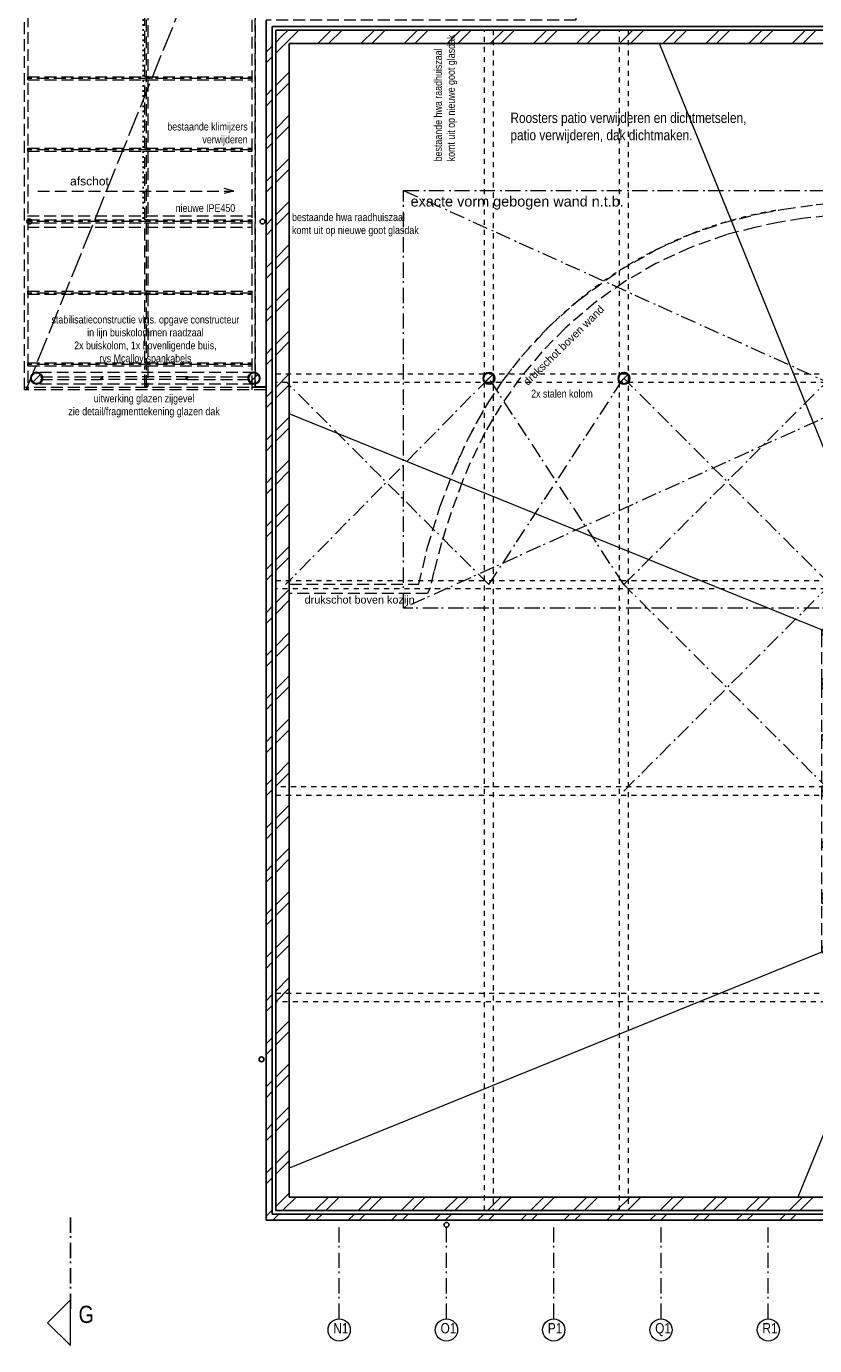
# Model space of a CAD drawing. Header units: millimetres. Extents: x 293454 to 524618, y 211738 to 307297.
# Tile 58 of 152: x 459136 to 472068, y 211738 to 233374. Entities that reach past the tile are written whole.
import ezdxf

# ---------------------------------------------------------------- set-up
doc = ezdxf.new("R2010")
doc.units = ezdxf.units.MM
doc.header["$LTSCALE"] = 400
for name, pattern in [('STYLE_01', [0.416641, 0.208282, -0.208359]), ('STYLE_02', [0.694427, 0.486069, -0.208359]), ('STYLE_03', [1.25, 1.041641, -0.208359]), ('STYLE_05', [0.208282, 0.069427, -0.138855]), ('STYLE_06', [1.041641, 0.625, -0.208282, 0.069427, -0.138931])]:
    doc.linetypes.add(name, pattern=pattern)
for name, color, linetype, lineweight in [('Binnenkozijnen', 140, 'Continuous', 15), ('Interieur-vaste inrichting', 140, 'Continuous', 15), ('Lijn-afbreek', 140, 'STYLE_06', 15), ('mat-baksteen', 5, 'Continuous', 25), ('mat-beton (ihwg)', 5, 'Continuous', 25), ('mat-isolatie', 140, 'Continuous', 15), ('mat-staal', 5, 'Continuous', 25), ('None', 7, 'Continuous', 9), ('Tekst', 140, 'Continuous', 15)]:
    doc.layers.add(name, color=color, linetype=linetype, lineweight=lineweight)
doc.styles.add('Arial', font='arial.ttf', dxfattribs={"height": 211.666667})
doc.styles.add('Arial Narrow', font='ARIALN.TTF', dxfattribs={"height": 222.25})

# ---------------------------------------------------------------- blocks, each defined once
blk = doc.blocks.new('*U227')
at = {"layer": 'Lijn-afbreek', "lineweight": 5}
for p, q in [((3497, -24360), (18647, -31210)), ((18647, -24360), (3497, -31210))]:
    blk.add_line(p, q, dxfattribs=at)
at = {"layer": 'Lijn-afbreek', "color": 140, "lineweight": 15}
blk.add_lwpolyline([(3497, -24360), (18647, -24360), (18647, -31210), (3497, -31210)], close=True, dxfattribs=at)
blk = doc.blocks.new('*U228')
at = {"layer": 'Interieur-vaste inrichting', "linetype": 'STYLE_01', "lineweight": 15}
blk.add_arc((10755, -31518), 6925, 99.5607, 157.9713, dxfattribs=at)
at = {"layer": 'mat-isolatie', "linetype": 'STYLE_02', "lineweight": 5}
blk.add_lwpolyline([(4566, -28410), (4874, -27860), (5121, -27490), (5455, -27060), (5869, -26610), (6367, -26160), (7037, -25675), (7625, -25340), (8178, -25090), (8737, -24893), (9367, -24733), (9737, -24666), (10267, -24593), (10577, -24563), (11007, -24538), (11340, -24532), (11342, -25232), (11807, -25242), (12387, -25287), (12867, -25352), (13437, -25463), (13847, -25567), (14377, -25720), (14944, -25910), (15497, -26134), (16035, -26390), (16507, -26649), (16937, -26916), (17487, -27304), (17907, -27641), (18360, -27108), (20541, -27108), (20541, -27217), (18406, -27217), (17917, -27782), (17367, -27339), (16899, -27010), (16357, -26678), (15747, -26358), (15131, -26089), (14607, -25898), (13957, -25702), (13400, -25558), (12827, -25467), (12207, -25369), (11807, -25349), (11337, -25332), (11245, -25333), (11237, -24733), (10897, -24743), (10457, -24775), (10037, -24823), (9641, -24886), (9260, -24967), (8787, -25087), (8192, -25300), (7637, -25559), (7127, -25855), (6647, -26193), (6146, -26620), (5767, -27007), (5415, -27430), (5098, -27880), (4833, -28330), (4590, -28830), (4465, -29130), (4277, -29640), (4118, -30140), (3995, -30610), (3935, -30880), (3891, -30972), (1626, -30972), (1626, -30820), (3747, -30820), (3891, -30210), (4100, -29540), (4311, -28980)], close=True, dxfattribs=at)
at = {"layer": 'None', "color": 7}
blk.add_blockref('*U227', (0, 0), dxfattribs=at)
at = {"layer": 'Tekst', "color": 140, "style": 'Arial'}
for s, insert, char_height, width, attachment_point in [('exacte vorm gebogen wand n.t.b.', (3613, -24455), 169.33, 3574.5, 1), ('drukschot boven kozijn', (19537, -27234), 127, 4640, 2), ('drukschot boven kozijn', (2777, -31009), 127, 4640, 2)]:
    blk.add_mtext(s, dxfattribs=dict(at, insert=insert, char_height=char_height, width=width, attachment_point=attachment_point))
at = {"layer": 'Tekst', "color": 140, "char_height": 127, "width": 3574.5, "attachment_point": 1, "style": 'Arial'}
for insert, rotation in [((14308, -25947), 341.3138), ((5446, -27478), 44.5638)]:
    blk.add_mtext('drukschot boven wand', dxfattribs=dict(at, insert=insert, rotation=rotation))
blk = doc.blocks.new('*U789')
at = {"layer": 'None', "color": 43, "linetype": 'Continuous', "lineweight": 9}
for points, knots in [([(0, 0), (0, 5), (3.894, 10), (11.68, 20), (20, 0)], [0, 0, 0, 0.3093529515, 0.3093529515, 1, 1, 1]), ([(20, 0), (28.32, -20), (36.106, -10), (40, -5), (40, 0), (40, 5), (36.106, 10), (28.32, 20), (20, 0)], [0, 0, 0, 0.3453298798, 0.3453298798, 0.500007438, 0.500007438, 0.6546816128, 0.6546816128, 1, 1, 1]), ([(20, 0), (25.824, -14), (31.2742, -7), (34, -3.5), (34, 0), (34, 3.5), (31.2742, 7), (25.824, 14), (20, 0)], [0, 0, 0, 0.3453298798, 0.3453298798, 0.500007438, 0.500007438, 0.6546816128, 0.6546816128, 1, 1, 1])]:
    blk.add_open_spline(points, degree=2, knots=knots, dxfattribs=at)
blk = doc.blocks.new('*U790')
at = {"layer": 'None', "color": 43}
blk.add_blockref('*U789', (0, 0), dxfattribs=at)
blk = doc.blocks.new('*U791')
at = {"layer": 'None', "color": 43, "linetype": 'Continuous', "lineweight": 9}
for points, knots in [([(0, 0), (0, 5), (3.894, 10), (11.68, 20), (20, 0)], [0, 0, 0, 0.3093529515, 0.3093529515, 1, 1, 1]), ([(20, 0), (28.32, -20), (36.106, -10), (40, -5), (40, 0), (40, 5), (36.106, 10), (28.32, 20), (20, 0)], [0, 0, 0, 0.3453298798, 0.3453298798, 0.500007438, 0.500007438, 0.6546816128, 0.6546816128, 1, 1, 1]), ([(20, 0), (25.824, -14), (31.2742, -7), (34, -3.5), (34, 0), (34, 3.5), (31.2742, 7), (25.824, 14), (20, 0)], [0, 0, 0, 0.3453298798, 0.3453298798, 0.500007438, 0.500007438, 0.6546816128, 0.6546816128, 1, 1, 1])]:
    blk.add_open_spline(points, degree=2, knots=knots, dxfattribs=at)
blk = doc.blocks.new('*U792')
at = {"layer": 'None', "color": 43}
blk.add_blockref('*U791', (0, 0), dxfattribs=at)
blk = doc.blocks.new('*X156')
at = {"layer": 'None', "lineweight": 9}
blk.add_line((-68, -68), (68, 68), dxfattribs=at)
blk = doc.blocks.new('Kolom O 194')
at = {"layer": 'mat-staal', "lineweight": 25}
for radius in [96.8, 88.8]:
    blk.add_circle((0, 0), radius, dxfattribs=at)
at = {"layer": 'mat-staal'}
blk.add_blockref('*X156', (0, 0), dxfattribs=at)
blk = doc.blocks.new('*U793')
at = {"layer": 'None', "color": 8, "linetype": 'STYLE_02', "lineweight": 5}
for p, q in [((1057, -27345), (-2522, -27345)), ((-39, -27420), (-1459, -27420)), ((-39, -27460), (-1459, -27460)), ((1057, -27535), (-2522, -27535))]:
    blk.add_line(p, q, dxfattribs=at)
at = {"layer": 'None', "color": 43, "linetype": 'STYLE_02', "lineweight": 9}
for p, q in [((-2459, -27420), (-1459, -27420)), ((-2459, -27460), (-1459, -27460)), ((-59, -27420), (948, -27420)), ((-59, -27460), (948, -27460))]:
    blk.add_line(p, q, dxfattribs=at)
at = {"layer": 'None', "color": 7}
for p in [(-2522, -27440), (1044, -27440)]:
    blk.add_blockref('Kolom O 194', p, dxfattribs=at)
at = {"layer": 'None', "color": 43}
for name, p, rotation in [('*U790', (-1459, -27420), 270), ('*U792', (-59, -27460), 90)]:
    blk.add_blockref(name, p, dxfattribs=dict(at, rotation=rotation))
blk = doc.blocks.new('*U797')
at = {"layer": 'None', "color": 43, "linetype": 'STYLE_02', "lineweight": 9}
blk.add_line((-2503, -24370), (715, -24370), dxfattribs=at)
at = {"layer": 'None', "color": 43, "lineweight": 9}
for q in [(556, -24327), (556, -24413)]:
    blk.add_line((715, -24370), q, dxfattribs=at)
at = {"layer": 'None', "color": 43, "insert": (-1973, -24137), "char_height": 141.1, "attachment_point": 1, "style": 'Arial'}
blk.add_mtext('afschot', dxfattribs=at)
blk = doc.blocks.new('*U799')
at = {"layer": 'None', "color": 140, "linetype": 'STYLE_03', "lineweight": 15}
blk.add_line((-2694, -27630), (6326, -5310), dxfattribs=at)
at = {"layer": 'None', "color": 140, "linetype": 'STYLE_02', "lineweight": 15}
for p, q in [((-724, -10169), (-724, -27575)), ((1011, -22524), (-2674, -22524)), ((1011, -23697), (-2674, -23697)), ((-2674, -24775), (1011, -24775)), ((1011, -24870), (-2674, -24870)), ((-2674, -24965), (1011, -24965)), ((1011, -26043), (-2674, -26043)), ((1011, -27216), (-2674, -27216)), ((1241, -27590), (-2719, -27590)), ((1241, -27630), (-2719, -27630))]:
    blk.add_line(p, q, dxfattribs=at)
at = {"layer": 'None', "color": 43, "linetype": 'STYLE_02', "lineweight": 9}
for p, q in [((-2669, -22495), (1011, -22495)), ((-2669, -22545), (-2669, -22495)), ((1011, -22545), (1011, -22495)), ((-2669, -22545), (1011, -22545)), ((-2669, -23668), (1011, -23668)), ((-2669, -23718), (-2669, -23668)), ((-2669, -23718), (1011, -23718)), ((1011, -23718), (1011, -23668)), ((-2669, -24841), (1011, -24841)), ((-2669, -24891), (-2669, -24841)), ((1011, -24891), (1011, -24841)), ((-2669, -24891), (1011, -24891)), ((-2669, -26014), (1011, -26014)), ((-2669, -26064), (-2669, -26014)), ((-2669, -26064), (1011, -26064)), ((1011, -26064), (1011, -26014)), ((-2669, -27187), (1011, -27187)), ((-2669, -27237), (-2669, -27187)), ((-2669, -27237), (1011, -27237)), ((1011, -27237), (1011, -27187))]:
    blk.add_line(p, q, dxfattribs=at)
for points in [[(-2719, -7320), (-2669, -7320), (-2669, -27630), (-2719, -27630)], [(-749, -21372), (-699, -21372), (-699, -22495), (-749, -22495)], [(1011, -21372), (1061, -21372), (1061, -27590), (1011, -27590)], [(1241, -27580), (1061, -27580), (1061, -21372), (6326, -21372), (6326, -21570), (1241, -21570)], [(-749, -22545), (-699, -22545), (-699, -23668), (-749, -23668)], [(-749, -23718), (-699, -23718), (-699, -24841), (-749, -24841)], [(-749, -24891), (-699, -24891), (-699, -26014), (-749, -26014)], [(-749, -26064), (-699, -26064), (-699, -27187), (-749, -27187)], [(-749, -27237), (-699, -27237), (-699, -27575), (-749, -27575)], [(1011, -27580), (1241, -27580), (1241, -27630), (1011, -27630)]]:
    blk.add_lwpolyline(points, close=True, dxfattribs=at)
at = {"layer": 'None', "color": 7}
for name in ['*U797', '*U793']:
    blk.add_blockref(name, (0, 0), dxfattribs=at)
at = {"layer": 'Tekst', "color": 140, "insert": (-738, -26415), "char_height": 127, "attachment_point": 2, "style": 'Arial Narrow'}
blk.add_mtext('stabilisatieconstructie vlgs. opgave constructeur\\Pin lijn buiskolommen raadzaal\\P2x buiskolom, 1x bovenligende buis,\\Prvs Mcalloy-spankabels\\P', dxfattribs=at)
blk = doc.blocks.new('*X884')
at = {"layer": 'None', "lineweight": 9}
for p, q in [((1503, -21832), (1604, -21730)), ((1591, -21920), (1781, -21730)), ((2092, -21950), (2312, -21730)), ((2268, -21950), (2488, -21730)), ((2799, -21950), (3019, -21730)), ((2975, -21950), (3195, -21730)), ((3506, -21950), (3726, -21730)), ((3682, -21950), (3902, -21730)), ((4213, -21950), (4433, -21730)), ((4389, -21950), (4609, -21730)), ((4920, -21950), (5140, -21730)), ((5096, -21950), (5316, -21730)), ((5627, -21950), (5847, -21730)), ((5804, -21950), (6024, -21730)), ((6334, -21950), (6554, -21730)), ((6511, -21950), (6731, -21730)), ((7041, -21950), (7261, -21730)), ((7218, -21950), (7438, -21730)), ((7748, -21950), (7968, -21730)), ((7925, -21950), (8145, -21730)), ((8456, -21950), (8676, -21730)), ((8632, -21950), (8852, -21730)), ((9163, -21950), (9383, -21730)), ((9339, -21950), (9559, -21730)), ((9870, -21950), (10090, -21730)), ((10046, -21950), (10266, -21730)), ((10577, -21950), (10797, -21730)), ((10753, -21950), (10973, -21730)), ((11284, -21950), (11504, -21730)), ((11460, -21950), (11680, -21730)), ((11991, -21950), (12211, -21730)), ((12167, -21950), (12387, -21730)), ((12698, -21950), (12918, -21730)), ((12875, -21950), (13095, -21730)), ((13405, -21950), (13625, -21730)), ((13582, -21950), (13802, -21730)), ((14112, -21950), (14332, -21730)), ((14289, -21950), (14509, -21730)), ((14820, -21950), (15040, -21730)), ((14996, -21950), (15216, -21730)), ((15527, -21950), (15747, -21730)), ((15703, -21950), (15923, -21730)), ((16234, -21950), (16454, -21730)), ((16410, -21950), (16630, -21730)), ((16941, -21950), (17161, -21730)), ((17117, -21950), (17337, -21730)), ((17648, -21950), (17868, -21730)), ((17824, -21950), (18044, -21730)), ((18355, -21950), (18575, -21730)), ((18531, -21950), (18751, -21730)), ((19062, -21950), (19282, -21730)), ((19239, -21950), (19459, -21730)), ((19769, -21950), (19989, -21730)), ((19946, -21950), (20166, -21730)), ((20476, -21950), (20556, -21870))]:
    blk.add_line(p, q, dxfattribs=at)
blk = doc.blocks.new('*X885')
at = {"layer": 'None', "lineweight": 9}
for p, q in [((1401, -21933), (1503, -21832)), ((1401, -22110), (1591, -21920)), ((1401, -22641), (1621, -22421)), ((1401, -22817), (1621, -22597)), ((1401, -23348), (1621, -23128)), ((1401, -23524), (1621, -23304)), ((1401, -24055), (1621, -23835)), ((1401, -24231), (1621, -24011)), ((1401, -24762), (1621, -24542)), ((1401, -24938), (1621, -24718)), ((1401, -25469), (1621, -25249)), ((1401, -25645), (1621, -25425)), ((1401, -26176), (1621, -25956)), ((1401, -26352), (1621, -26132)), ((1401, -26883), (1621, -26663)), ((1401, -27060), (1621, -26840)), ((1401, -27590), (1621, -27370)), ((1401, -27767), (1621, -27547)), ((1401, -28297), (1621, -28077)), ((1401, -28474), (1621, -28254)), ((1401, -29005), (1621, -28785)), ((1401, -29181), (1621, -28961)), ((1401, -29712), (1621, -29492)), ((1401, -29888), (1621, -29668)), ((1401, -30419), (1621, -30199)), ((1401, -30595), (1621, -30375)), ((1401, -31126), (1621, -30906)), ((1401, -31302), (1621, -31082)), ((1401, -31833), (1621, -31613)), ((1401, -32009), (1621, -31789)), ((1401, -32540), (1621, -32320)), ((1401, -32716), (1621, -32496)), ((1401, -33247), (1621, -33027)), ((1401, -33424), (1621, -33204)), ((1401, -33954), (1621, -33734)), ((1401, -34131), (1621, -33911)), ((1401, -34661), (1621, -34441)), ((1401, -34838), (1621, -34618)), ((1401, -35368), (1621, -35148)), ((1401, -35545), (1621, -35325)), ((1401, -36076), (1621, -35856)), ((1401, -36252), (1621, -36032)), ((1401, -36783), (1621, -36563)), ((1401, -36959), (1621, -36739)), ((1401, -37490), (1621, -37270)), ((1401, -37666), (1621, -37446)), ((1401, -38197), (1621, -37977)), ((1401, -38373), (1621, -38153)), ((1401, -38904), (1621, -38684)), ((1401, -39080), (1621, -38860)), ((1401, -39611), (1621, -39391)), ((1401, -39788), (1621, -39568)), ((1401, -40318), (1621, -40098)), ((1401, -40495), (1621, -40275)), ((1401, -41025), (1621, -40805))]:
    blk.add_line(p, q, dxfattribs=at)
blk = doc.blocks.new('*X886')
at = {"layer": 'None', "lineweight": 9}
for p, q in [((1513, -41090), (1733, -40870)), ((2044, -41090), (2264, -40870)), ((2220, -41090), (2440, -40870)), ((2751, -41090), (2971, -40870)), ((2927, -41090), (3147, -40870)), ((3458, -41090), (3678, -40870)), ((3634, -41090), (3854, -40870)), ((4165, -41090), (4385, -40870)), ((4341, -41090), (4561, -40870)), ((4872, -41090), (5092, -40870)), ((5048, -41090), (5268, -40870)), ((5579, -41090), (5799, -40870)), ((5755, -41090), (5975, -40870)), ((6286, -41090), (6506, -40870)), ((6463, -41090), (6683, -40870)), ((6993, -41090), (7213, -40870)), ((7170, -41090), (7390, -40870)), ((7700, -41090), (7920, -40870)), ((7877, -41090), (8097, -40870)), ((8408, -41090), (8628, -40870)), ((8584, -41090), (8804, -40870)), ((9115, -41090), (9335, -40870)), ((9291, -41090), (9511, -40870)), ((9822, -41090), (10042, -40870)), ((9998, -41090), (10218, -40870)), ((10529, -41090), (10749, -40870)), ((10705, -41090), (10925, -40870)), ((11236, -41090), (11456, -40870)), ((11412, -41090), (11632, -40870)), ((11943, -41090), (12163, -40870)), ((12119, -41090), (12339, -40870)), ((12650, -41090), (12870, -40870)), ((12827, -41090), (13047, -40870)), ((13357, -41090), (13577, -40870)), ((13534, -41090), (13754, -40870)), ((14064, -41090), (14284, -40870)), ((14241, -41090), (14461, -40870)), ((14771, -41090), (14991, -40870)), ((14948, -41090), (15168, -40870)), ((15479, -41090), (15699, -40870)), ((15655, -41090), (15875, -40870)), ((16186, -41090), (16406, -40870)), ((16362, -41090), (16582, -40870)), ((16893, -41090), (17113, -40870)), ((17069, -41090), (17289, -40870)), ((17600, -41090), (17820, -40870)), ((17776, -41090), (17996, -40870)), ((18307, -41090), (18527, -40870)), ((18483, -41090), (18703, -40870)), ((19014, -41090), (19234, -40870)), ((19191, -41090), (19411, -40870)), ((19721, -41090), (19941, -40870)), ((19898, -41090), (20118, -40870)), ((20428, -41090), (20595, -40924)), ((20605, -41090), (20683, -41012))]:
    blk.add_line(p, q, dxfattribs=at)
blk = doc.blocks.new('*X887')
at = {"layer": 'None', "lineweight": 9}
for p, q in [((1241, -22093), (1341, -21993)), ((1241, -22270), (1341, -22170)), ((1241, -22801), (1341, -22701)), ((1241, -22977), (1341, -22877)), ((1241, -23508), (1341, -23408)), ((1241, -23684), (1341, -23584)), ((1241, -24215), (1341, -24115)), ((1241, -24391), (1341, -24291)), ((1241, -24922), (1341, -24822)), ((1241, -25098), (1341, -24998)), ((1241, -25629), (1341, -25529)), ((1241, -25805), (1341, -25705)), ((1241, -26336), (1341, -26236)), ((1241, -26512), (1341, -26412)), ((1241, -27043), (1341, -26943)), ((1241, -27220), (1341, -27120)), ((1241, -27750), (1341, -27650)), ((1241, -27927), (1341, -27827)), ((1241, -28457), (1341, -28357)), ((1241, -28634), (1341, -28534)), ((1241, -29165), (1341, -29065)), ((1241, -29341), (1341, -29241)), ((1241, -29872), (1341, -29772)), ((1241, -30048), (1341, -29948)), ((1241, -30579), (1341, -30479)), ((1241, -30755), (1341, -30655)), ((1241, -31286), (1341, -31186)), ((1241, -31462), (1341, -31362)), ((1241, -31993), (1341, -31893)), ((1241, -32169), (1341, -32069)), ((1241, -32700), (1341, -32600)), ((1241, -32876), (1341, -32776)), ((1241, -33407), (1341, -33307)), ((1241, -33584), (1341, -33484)), ((1241, -34114), (1341, -34014)), ((1241, -34291), (1341, -34191)), ((1241, -34821), (1341, -34721)), ((1241, -34998), (1341, -34898)), ((1241, -35528), (1341, -35428)), ((1241, -35705), (1341, -35605)), ((1241, -36236), (1341, -36136)), ((1241, -36412), (1341, -36312)), ((1241, -36943), (1341, -36843)), ((1241, -37119), (1341, -37019)), ((1241, -37650), (1341, -37550)), ((1241, -37826), (1341, -37726)), ((1241, -38357), (1341, -38257)), ((1241, -38533), (1341, -38433)), ((1241, -39064), (1341, -38964)), ((1241, -39240), (1341, -39140)), ((1241, -39771), (1341, -39671)), ((1241, -39948), (1341, -39848)), ((1241, -40478), (1341, -40378)), ((1241, -40655), (1341, -40555)), ((1241, -41185), (1341, -41085))]:
    blk.add_line(p, q, dxfattribs=at)
blk = doc.blocks.new('*X888')
at = {"layer": 'None', "lineweight": 9}
for p, q in [((1353, -41250), (1453, -41150)), ((1884, -41250), (1984, -41150)), ((2060, -41250), (2160, -41150)), ((2591, -41250), (2691, -41150)), ((2767, -41250), (2867, -41150)), ((3298, -41250), (3398, -41150)), ((3474, -41250), (3574, -41150)), ((4005, -41250), (4105, -41150)), ((4181, -41250), (4281, -41150)), ((4712, -41250), (4812, -41150)), ((4888, -41250), (4988, -41150)), ((5419, -41250), (5519, -41150)), ((5595, -41250), (5695, -41150)), ((6126, -41250), (6226, -41150)), ((6303, -41250), (6403, -41150)), ((6833, -41250), (6933, -41150)), ((7010, -41250), (7110, -41150)), ((7540, -41250), (7640, -41150)), ((7717, -41250), (7817, -41150)), ((8247, -41250), (8347, -41150)), ((8424, -41250), (8524, -41150)), ((8955, -41250), (9055, -41150)), ((9131, -41250), (9231, -41150)), ((9662, -41250), (9762, -41150)), ((9838, -41250), (9938, -41150)), ((10369, -41250), (10469, -41150)), ((10545, -41250), (10645, -41150)), ((11076, -41250), (11176, -41150)), ((11252, -41250), (11352, -41150)), ((11783, -41250), (11883, -41150)), ((11959, -41250), (12059, -41150)), ((12490, -41250), (12590, -41150)), ((12667, -41250), (12767, -41150)), ((13197, -41250), (13297, -41150)), ((13374, -41250), (13474, -41150)), ((13904, -41250), (14004, -41150)), ((14081, -41250), (14181, -41150)), ((14611, -41250), (14711, -41150)), ((14788, -41250), (14888, -41150)), ((15319, -41250), (15419, -41150)), ((15495, -41250), (15595, -41150)), ((16026, -41250), (16126, -41150)), ((16202, -41250), (16302, -41150)), ((16733, -41250), (16833, -41150)), ((16909, -41250), (17009, -41150)), ((17440, -41250), (17540, -41150)), ((17616, -41250), (17716, -41150)), ((18147, -41250), (18247, -41150)), ((18323, -41250), (18423, -41150)), ((18854, -41250), (18954, -41150)), ((19030, -41250), (19130, -41150)), ((19561, -41250), (19661, -41150)), ((19738, -41250), (19838, -41150)), ((20268, -41250), (20368, -41150)), ((20445, -41250), (20545, -41150))]:
    blk.add_line(p, q, dxfattribs=at)
blk = doc.blocks.new('HWA')
at = {"layer": 'None', "color": 92, "linetype": 'Continuous', "lineweight": 25}
blk.add_circle((0, -74), 40, dxfattribs=at)
blk = doc.blocks.new('*U1078')
at = {"layer": 'None', "color": 8, "linetype": 'STYLE_06', "lineweight": 5}
for p, q in [((17266, -23857), (20761, -21840)), ((20761, -23857), (17266, -21840)), ((17266, -23857), (20761, -27440)), ((20761, -23857), (17266, -27440)), ((4896, -27440), (1561, -30825)), ((7111, -30825), (4896, -27440)), ((4896, -30825), (7111, -27440)), ((10496, -30825), (7111, -27440)), ((7111, -30825), (10496, -27440)), ((13881, -30825), (10496, -27440)), ((10496, -30825), (13881, -27440)), ((17266, -30825), (13881, -27440)), ((13881, -30825), (17266, -27440)), ((17266, -30825), (20761, -27440)), ((20761, -30825), (17266, -27440)), ((4896, -30825), (1581, -27510)), ((10496, -34210), (7111, -30825)), ((7111, -34210), (10496, -30825)), ((20761, -34210), (17266, -30825)), ((17266, -34210), (20761, -30825)), ((17266, -37595), (20761, -34210)), ((20761, -37595), (17266, -34210)), ((17266, -41090), (20761, -37595)), ((20761, -41090), (17266, -37595))]:
    blk.add_line(p, q, dxfattribs=at)
at = {"layer": 'None', "color": 8, "linetype": 'STYLE_01', "lineweight": 5}
for points in [[(1401, -21730), (20761, -21730), (20761, -41090), (1401, -41090)], [(4826, -21730), (4966, -21730), (4966, -41090), (4826, -41090)], [(4826, -21730), (4966, -21730), (4966, -41090), (4826, -41090)], [(7041, -21730), (7181, -21730), (7181, -41090), (7041, -41090)], [(10426, -21730), (10566, -21730), (10566, -41090), (10426, -41090)], [(13811, -21730), (13811, -30895), (13951, -30895), (13951, -21730)], [(17196, -21730), (17336, -21730), (17336, -41090), (17196, -41090)], [(17196, -23770), (20761, -23770), (20761, -23910), (17196, -23910)], [(1401, -27370), (20761, -27370), (20761, -27510), (1401, -27510)], [(1401, -30755), (20761, -30755), (20761, -30895), (1401, -30895)], [(1401, -34140), (1401, -34280), (10566, -34280), (10566, -34140)], [(20761, -34140), (17196, -34140), (17196, -34280), (20761, -34280)], [(1401, -37525), (20761, -37525), (20761, -37665), (1401, -37665)], [(13951, -41090), (13951, -37525), (13811, -37525), (13811, -41090)]]:
    blk.add_lwpolyline(points, close=True, dxfattribs=at)
blk = doc.blocks.new('*U1440')
at = {"layer": 'None', "color": 43, "linetype": 'Continuous', "lineweight": 9, "flags": 128}
blk.add_lwpolyline([(90, -76), (18, -76, -0.4142136), (3, -61), (3, 61, -0.4142136), (18, 76), (90, 76), (90, 85.5), (-90, 85.5), (-90, 76), (-18, 76, -0.4142136), (-3, 61), (-3, -61, -0.4142136), (-18, -76), (-90, -76), (-90, -85.5), (90, -85.5)], format="xyb", close=True, dxfattribs=at)
blk = doc.blocks.new('*U1441')
at = {"layer": 'None', "color": 43, "linetype": 'Continuous', "lineweight": 9, "flags": 128}
blk.add_lwpolyline([(90, -76), (18, -76, -0.4142136), (3, -61), (3, 61, -0.4142136), (18, 76), (90, 76), (90, 85.5), (-90, 85.5), (-90, 76), (-18, 76, -0.4142136), (-3, 61), (-3, -61, -0.4142136), (-18, -76), (-90, -76), (-90, -85.5), (90, -85.5)], format="xyb", close=True, dxfattribs=at)
blk = doc.blocks.new('*U1442')
at = {"layer": 'None', "color": 43, "linetype": 'Continuous', "lineweight": 9, "flags": 128}
blk.add_lwpolyline([(90, -76), (18, -76, -0.4142136), (3, -61), (3, 61, -0.4142136), (18, 76), (90, 76), (90, 85.5), (-90, 85.5), (-90, 76), (-18, 76, -0.4142136), (-3, 61), (-3, -61, -0.4142136), (-18, -76), (-90, -76), (-90, -85.5), (90, -85.5)], format="xyb", close=True, dxfattribs=at)
blk = doc.blocks.new('*U1443')
at = {"layer": 'None', "color": 43, "linetype": 'Continuous', "lineweight": 9, "flags": 128}
blk.add_lwpolyline([(90, -76), (18, -76, -0.4142136), (3, -61), (3, 61, -0.4142136), (18, 76), (90, 76), (90, 85.5), (-90, 85.5), (-90, 76), (-18, 76, -0.4142136), (-3, 61), (-3, -61, -0.4142136), (-18, -76), (-90, -76), (-90, -85.5), (90, -85.5)], format="xyb", close=True, dxfattribs=at)
blk = doc.blocks.new('*U1444')
at = {"layer": 'None', "color": 43, "linetype": 'Continuous', "lineweight": 9, "flags": 128}
blk.add_lwpolyline([(90, -76), (18, -76, -0.4142136), (3, -61), (3, 61, -0.4142136), (18, 76), (90, 76), (90, 85.5), (-90, 85.5), (-90, 76), (-18, 76, -0.4142136), (-3, 61), (-3, -61, -0.4142136), (-18, -76), (-90, -76), (-90, -85.5), (90, -85.5)], format="xyb", close=True, dxfattribs=at)
blk = doc.blocks.new('*U1445')
at = {"layer": 'None', "color": 43, "linetype": 'Continuous', "lineweight": 9, "flags": 128}
blk.add_lwpolyline([(90, -76), (18, -76, -0.4142136), (3, -61), (3, 61, -0.4142136), (18, 76), (90, 76), (90, 85.5), (-90, 85.5), (-90, 76), (-18, 76, -0.4142136), (-3, 61), (-3, -61, -0.4142136), (-18, -76), (-90, -76), (-90, -85.5), (90, -85.5)], format="xyb", close=True, dxfattribs=at)
blk = doc.blocks.new('*U1446')
at = {"layer": 'None', "color": 43, "linetype": 'Continuous', "lineweight": 9, "flags": 128}
blk.add_lwpolyline([(90, -76), (18, -76, -0.4142136), (3, -61), (3, 61, -0.4142136), (18, 76), (90, 76), (90, 85.5), (-90, 85.5), (-90, 76), (-18, 76, -0.4142136), (-3, 61), (-3, -61, -0.4142136), (-18, -76), (-90, -76), (-90, -85.5), (90, -85.5)], format="xyb", close=True, dxfattribs=at)
blk = doc.blocks.new('*U1447')
at = {"layer": 'None', "color": 43, "linetype": 'Continuous', "lineweight": 9, "flags": 128}
blk.add_lwpolyline([(90, -76), (18, -76, -0.4142136), (3, -61), (3, 61, -0.4142136), (18, 76), (90, 76), (90, 85.5), (-90, 85.5), (-90, 76), (-18, 76, -0.4142136), (-3, 61), (-3, -61, -0.4142136), (-18, -76), (-90, -76), (-90, -85.5), (90, -85.5)], format="xyb", close=True, dxfattribs=at)
blk = doc.blocks.new('*U1448')
at = {"layer": 'None', "color": 43, "linetype": 'Continuous', "lineweight": 9, "flags": 128}
blk.add_lwpolyline([(90, -76), (18, -76, -0.4142136), (3, -61), (3, 61, -0.4142136), (18, 76), (90, 76), (90, 85.5), (-90, 85.5), (-90, 76), (-18, 76, -0.4142136), (-3, 61), (-3, -61, -0.4142136), (-18, -76), (-90, -76), (-90, -85.5), (90, -85.5)], format="xyb", close=True, dxfattribs=at)
blk = doc.blocks.new('*U1449')
at = {"layer": 'None', "color": 43, "linetype": 'Continuous', "lineweight": 9, "flags": 128}
blk.add_lwpolyline([(90, -76), (18, -76, -0.4142136), (3, -61), (3, 61, -0.4142136), (18, 76), (90, 76), (90, 85.5), (-90, 85.5), (-90, 76), (-18, 76, -0.4142136), (-3, 61), (-3, -61, -0.4142136), (-18, -76), (-90, -76), (-90, -85.5), (90, -85.5)], format="xyb", close=True, dxfattribs=at)
blk = doc.blocks.new('*U1450')
at = {"layer": 'None', "color": 43, "linetype": 'Continuous', "lineweight": 9, "flags": 128}
blk.add_lwpolyline([(90, -76), (18, -76, -0.4142136), (3, -61), (3, 61, -0.4142136), (18, 76), (90, 76), (90, 85.5), (-90, 85.5), (-90, 76), (-18, 76, -0.4142136), (-3, 61), (-3, -61, -0.4142136), (-18, -76), (-90, -76), (-90, -85.5), (90, -85.5)], format="xyb", close=True, dxfattribs=at)
blk = doc.blocks.new('*U1451')
at = {"layer": 'None', "color": 43, "linetype": 'Continuous', "lineweight": 9, "flags": 128}
blk.add_lwpolyline([(90, -76), (18, -76, -0.4142136), (3, -61), (3, 61, -0.4142136), (18, 76), (90, 76), (90, 85.5), (-90, 85.5), (-90, 76), (-18, 76, -0.4142136), (-3, 61), (-3, -61, -0.4142136), (-18, -76), (-90, -76), (-90, -85.5), (90, -85.5)], format="xyb", close=True, dxfattribs=at)
blk = doc.blocks.new('*U1452')
at = {"layer": 'None', "color": 140, "linetype": 'STYLE_02', "lineweight": 15}
for p, q in [((10361, -31570), (11241, -30690)), ((11241, -30690), (16521, -30690)), ((16521, -30690), (17401, -31570)), ((10411, -31591), (11262, -30740)), ((11262, -30740), (16500, -30740)), ((16500, -30740), (17351, -31591)), ((10361, -36850), (10361, -31570)), ((17401, -31570), (17401, -36850)), ((10411, -36829), (10411, -31591)), ((17351, -31591), (17351, -36829)), ((11241, -37730), (10361, -36850)), ((11262, -37680), (10411, -36829)), ((17351, -36829), (16500, -37680)), ((17401, -36850), (16521, -37730)), ((16521, -37730), (11241, -37730)), ((16500, -37680), (11262, -37680))]:
    blk.add_line(p, q, dxfattribs=at)
at = {"layer": 'None', "color": 92, "linetype": 'STYLE_02', "lineweight": 25}
for points in [[(11262, -30740), (11220, -30782), (11184, -30747), (11241, -30690), (11321, -30690), (11321, -30740)], [(12041, -30690), (12121, -30690), (12121, -30740), (12041, -30740)], [(12121, -30690), (12201, -30690), (12201, -30740), (12121, -30740)], [(12961, -30690), (13041, -30690), (13041, -30740), (12961, -30740)], [(13801, -30690), (13881, -30690), (13881, -30740), (13801, -30740)], [(13881, -30690), (13961, -30690), (13961, -30740), (13881, -30740)], [(14721, -30690), (14801, -30690), (14801, -30740), (14721, -30740)], [(15561, -30690), (15641, -30690), (15641, -30740), (15561, -30740)], [(15641, -30690), (15721, -30690), (15721, -30740), (15641, -30740)], [(16500, -30740), (16542, -30782), (16578, -30747), (16521, -30690), (16441, -30690), (16441, -30740)], [(10411, -31591), (10453, -31549), (10418, -31513), (10361, -31570), (10361, -31650), (10411, -31650)], [(17351, -31591), (17309, -31549), (17344, -31513), (17401, -31570), (17401, -31650), (17351, -31650)], [(10411, -32450), (10411, -32370), (10361, -32370), (10361, -32450)], [(10411, -32530), (10411, -32450), (10361, -32450), (10361, -32530)], [(17351, -32450), (17351, -32370), (17401, -32370), (17401, -32450)], [(17351, -32530), (17351, -32450), (17401, -32450), (17401, -32530)], [(10411, -33370), (10411, -33290), (10361, -33290), (10361, -33370)], [(17351, -33370), (17351, -33290), (17401, -33290), (17401, -33370)], [(10411, -34210), (10411, -34130), (10361, -34130), (10361, -34210)], [(17351, -34210), (17351, -34130), (17401, -34130), (17401, -34210)], [(10411, -34210), (10411, -34290), (10361, -34290), (10361, -34210)], [(17351, -34210), (17351, -34290), (17401, -34290), (17401, -34210)], [(10411, -35050), (10411, -35130), (10361, -35130), (10361, -35050)], [(17351, -35050), (17351, -35130), (17401, -35130), (17401, -35050)], [(10411, -35890), (10411, -35970), (10361, -35970), (10361, -35890)], [(17351, -35890), (17351, -35970), (17401, -35970), (17401, -35890)], [(10411, -35970), (10411, -36050), (10361, -36050), (10361, -35970)], [(17351, -35970), (17351, -36050), (17401, -36050), (17401, -35970)], [(10411, -36829), (10453, -36871), (10418, -36907), (10361, -36850), (10361, -36770), (10411, -36770)], [(17351, -36829), (17309, -36871), (17344, -36907), (17401, -36850), (17401, -36770), (17351, -36770)], [(11262, -37680), (11220, -37638), (11184, -37673), (11241, -37730), (11321, -37730), (11321, -37680)], [(16500, -37680), (16542, -37638), (16578, -37673), (16521, -37730), (16441, -37730), (16441, -37680)], [(12041, -37680), (12121, -37680), (12121, -37730), (12041, -37730)], [(12121, -37680), (12201, -37680), (12201, -37730), (12121, -37730)], [(12961, -37680), (13041, -37680), (13041, -37730), (12961, -37730)], [(13801, -37680), (13881, -37680), (13881, -37730), (13801, -37730)], [(13881, -37680), (13961, -37680), (13961, -37730), (13881, -37730)], [(14721, -37680), (14801, -37680), (14801, -37730), (14721, -37730)], [(15561, -37680), (15641, -37680), (15641, -37730), (15561, -37730)], [(15641, -37680), (15721, -37680), (15721, -37730), (15641, -37730)]]:
    blk.add_lwpolyline(points, close=True, dxfattribs=at)
at = {"layer": 'None', "color": 43, "xscale": -1}
for name, p in [('*U1448', (12121, -30825)), ('*U1446', (13881, -30825)), ('*U1447', (15641, -30825))]:
    blk.add_blockref(name, p, dxfattribs=at)
at = {"layer": 'None', "color": 43, "xscale": -1, "rotation": 270}
for name, p in [('*U1449', (10497, -32450)), ('*U1450', (10497, -34210)), ('*U1451', (10497, -35970))]:
    blk.add_blockref(name, p, dxfattribs=at)
at = {"layer": 'None', "color": 43, "rotation": 270}
for name, p in [('*U1444', (17266, -32450)), ('*U1440', (17266, -34210)), ('*U1445', (17266, -35970))]:
    blk.add_blockref(name, p, dxfattribs=at)
at = {"layer": 'None', "color": 43}
for name, p in [('*U1443', (12121, -37594)), ('*U1442', (13881, -37594)), ('*U1441', (15641, -37594))]:
    blk.add_blockref(name, p, dxfattribs=at)
blk = doc.blocks.new('*U1453')
at = {"layer": 'None', "color": 8, "lineweight": 5}
for p, q in [((10497, -36794), (10497, -31633)), ((10647, -36734), (10647, -31686)), ((10737, -36697), (10737, -31723)), ((10797, -36673), (10797, -31747)), ((10832, -36659), (10832, -31761))]:
    blk.add_line(p, q, dxfattribs=at)
blk = doc.blocks.new('*U1454')
at = {"layer": 'None', "color": 8, "lineweight": 5}
for p, q in [((10651, -36732), (11359, -37441)), ((10741, -36695), (11396, -37350)), ((10796, -36673), (11418, -37295)), ((10832, -36659), (11432, -37259)), ((10497, -36791), (11298, -37591))]:
    blk.add_line(p, q, dxfattribs=at)
blk = doc.blocks.new('*U1455')
at = {"layer": 'None', "color": 8, "lineweight": 5}
for p, q in [((10497, -31629), (11298, -30829)), ((10651, -31688), (11359, -30979)), ((10741, -31725), (11396, -31070)), ((10796, -31747), (11418, -31125)), ((10832, -31761), (11432, -31161))]:
    blk.add_line(p, q, dxfattribs=at)
blk = doc.blocks.new('*U1456')
at = {"layer": 'None', "color": 8, "lineweight": 5}
for p, q in [((16930, -36659), (16930, -31761)), ((16965, -36673), (16965, -31747)), ((17025, -36697), (17025, -31723)), ((17115, -36734), (17115, -31686)), ((17265, -36794), (17265, -31633))]:
    blk.add_line(p, q, dxfattribs=at)
blk = doc.blocks.new('*U1457')
at = {"layer": 'None', "color": 8, "lineweight": 5}
for p, q in [((16931, -36659), (16330, -37259)), ((16966, -36673), (16344, -37295)), ((17021, -36695), (16366, -37350)), ((17112, -36732), (16403, -37441)), ((17265, -36791), (16464, -37591))]:
    blk.add_line(p, q, dxfattribs=at)
blk = doc.blocks.new('*U1458')
at = {"layer": 'None', "color": 8, "lineweight": 5}
for p, q in [((17265, -31629), (16464, -30829)), ((16966, -31747), (16344, -31125)), ((17021, -31725), (16366, -31070)), ((17112, -31688), (16403, -30979)), ((16931, -31761), (16330, -31161))]:
    blk.add_line(p, q, dxfattribs=at)
blk = doc.blocks.new('*U1459')
at = {"layer": 'None', "color": 8, "lineweight": 5}
for p, q in [((16364, -37358), (11390, -37358)), ((16340, -37298), (11414, -37298)), ((16326, -37263), (11429, -37263)), ((16462, -37598), (11301, -37598)), ((16401, -37448), (11354, -37448))]:
    blk.add_line(p, q, dxfattribs=at)
blk = doc.blocks.new('*U1460')
at = {"layer": 'None', "color": 8, "lineweight": 5}
for p, q in [((16462, -30830), (11301, -30830)), ((16401, -30980), (11354, -30980)), ((16364, -31070), (11390, -31070)), ((16340, -31130), (11414, -31130)), ((16326, -31165), (11429, -31165))]:
    blk.add_line(p, q, dxfattribs=at)
blk = doc.blocks.new('*U1461')
at = {"layer": 'None', "color": 140, "lineweight": 15}
for p, q in [((11442, -31186), (10857, -31771)), ((11463, -31236), (10907, -31792)), ((11442, -31186), (16320, -31186)), ((11463, -31236), (16299, -31236)), ((16299, -31236), (16855, -31792)), ((16320, -31186), (16905, -31771)), ((10832, -36649), (10832, -31771)), ((10857, -36649), (10857, -31771)), ((10907, -36628), (10907, -31792)), ((16855, -31792), (16855, -36628)), ((16905, -31771), (16905, -36649)), ((10857, -36649), (11442, -37234)), ((10907, -36628), (11463, -37184)), ((16299, -37184), (16855, -36628)), ((16320, -37234), (16905, -36649)), ((11463, -37184), (16299, -37184)), ((11442, -37234), (16320, -37234))]:
    blk.add_line(p, q, dxfattribs=at)
blk = doc.blocks.new('*U1462')
at = {"layer": 'None', "color": 140, "lineweight": 15}
for p, q in [((11463, -31236), (7696, -21950)), ((16299, -31236), (20066, -21950)), ((10907, -31792), (1621, -28025)), ((16855, -31792), (20541, -30297)), ((10907, -36628), (1621, -40395)), ((16855, -36628), (20541, -38123)), ((11463, -37184), (9968, -40870)), ((16299, -37184), (17794, -40870))]:
    blk.add_line(p, q, dxfattribs=at)
blk = doc.blocks.new('*U1463')
at = {"layer": 'None', "color": 7}
for name in ['*U1462', '*U1455', '*U1460', '*U1458', '*U1461', '*U1453', '*U1456', '*U1454', '*U1457', '*U1459']:
    blk.add_blockref(name, (0, 0), dxfattribs=at)
blk = doc.blocks.new('*U1464')
at = {"layer": 'None', "color": 8, "lineweight": 5}
for p, q in [((17401, -35720), (18021, -35431)), ((17351, -35970), (18021, -35770))]:
    blk.add_line(p, q, dxfattribs=at)
at = {"layer": 'None', "color": 7}
for name in ['*U1463', '*U1452']:
    blk.add_blockref(name, (0, 0), dxfattribs=at)
at = {"layer": 'None', "color": 140, "char_height": 141.11, "attachment_point": 1, "style": 'Arial'}
for insert, rotation in [((16734, -29635), 67.4903), ((18004, -31105), 22.4703)]:
    blk.add_mtext('systeemlijn gebogen plafond', dxfattribs=dict(at, insert=insert, rotation=rotation))
for s, insert in [('bestaande kozijnen handhaven', (18051, -35330)), ('bestaande staalconstructie inkorten i.v.m. glasdak', (18051, -35669)), ('KOEPEL RAADZAALDAK\\Pverwijderen bestaande stalen lamellen en achterliggende persroosters\\Pincl. bijbehorende staalconstructie\\P\\Plet op: i.v.m. te behouden stalen constructie alles ter plaatse inmeten\\Palle aanpassingen aan bestaande staalconstructie i.o.m. constructeur', (11231, -37980))]:
    blk.add_mtext(s, dxfattribs=dict(at, insert=insert))

msp = doc.modelspace()

# ---------------------------------------------------------------- linework, layer by layer
at = {"layer": 'mat-baksteen', "lineweight": 25}
for p, q in [((463067.84062, 233473.5115), (463067.84062, 213793.5115)), ((463167.84062, 233373.5115), (463167.84062, 213893.5115)), ((482647.84062, 233373.5115), (463167.84062, 233373.5115)), ((482382.84062, 233313.47086), (463227.84062, 233313.47086)), ((463227.84062, 233313.47086), (463227.84062, 213953.55213)), ((466767.84062, 233093.47086), (463447.84062, 233093.47086)), ((463447.84062, 233093.47086), (463447.84062, 214173.55213)), ((466767.84062, 233093.47086), (469047.84062, 233093.47086)), ((466947.84062, 233093.47086), (466867.84062, 233093.47086)), ((468827.84062, 233093.47086), (467047.84062, 233093.47086)), ((482382.84062, 233093.47086), (469047.84062, 233093.47086)), ((463447.84062, 214173.55213), (482367.79998, 214173.55213)), ((463067.84062, 213793.5115), (482747.84062, 213793.5115)), ((463167.84062, 213893.5115), (482647.84062, 213893.5115)), ((463227.84062, 213953.55213), (482587.79998, 213953.55213))]:
    msp.add_line(p, q, dxfattribs=at)
at = {"layer": 'None', "color": 92, "linetype": 'STYLE_05', "lineweight": 25}
msp.add_line((461054.90579, 244991.23654), (461054.90579, 230173.5115), dxfattribs=at)
at = {"layer": 'None', "color": 92, "linetype": 'STYLE_06', "lineweight": 25}
msp.add_line((459857.84062, 212339.70395), (459857.84062, 213839.70395), dxfattribs=at)
at = {"layer": 'None', "color": 7, "linetype": 'STYLE_06', "lineweight": 9}
for p, q in [((464267.84057, 212177.69732), (464267.84057, 213677.69732)), ((466027.84057, 212177.69732), (466027.84057, 213677.69732)), ((467787.84057, 212177.69732), (467787.84057, 213677.69732)), ((469547.84057, 212177.69732), (469547.84057, 213677.69732)), ((471307.84057, 212177.69732), (471307.84057, 213677.69732))]:
    msp.add_line(p, q, dxfattribs=at)
at = {"layer": 'None', "color": 140, "linetype": 'Continuous', "lineweight": 15, "flags": 128}
msp.add_lwpolyline([(459857.84062, 211737.82895), (459857.84062, 212487.82895), (459482.84062, 212112.82895)], close=True, dxfattribs=at)
at = {"layer": 'None', "color": 43, "linetype": 'Continuous', "lineweight": 9}
for centre in [(464267.84057, 211995.0909), (466027.84057, 211995.0909), (467787.84057, 211995.0909), (469547.84057, 211995.0909), (471307.84057, 211995.0909)]:
    msp.add_circle(centre, 182.60642, dxfattribs=at)

# ---------------------------------------------------------------- block references
at = {"layer": 'Interieur-vaste inrichting'}
msp.add_blockref('*U228', (461826.78125, 255043.5115), dxfattribs=at)
at = {"layer": 'mat-baksteen'}
for name in ['*X884', '*X887', '*X885', '*X886', '*X888']:
    msp.add_blockref(name, (461826.78125, 255043.5115), dxfattribs=at)
at = {"layer": 'mat-beton (ihwg)', "color": 7}
msp.add_blockref('HWA', (459184.61384, 230247.51175), dxfattribs=at)
at = {"layer": 'mat-beton (ihwg)', "color": 7, "xscale": -1}
msp.add_blockref('HWA', (463011.06739, 230247.51175), dxfattribs=at)
at = {"layer": 'None', "color": 7}
for name, p in [('*U799', (461826.78125, 255043.5115)), ('*U1078', (461826.78125, 255043.5115)), ('*U1464', (461826.78125, 255043.5115)), ('Kolom O 194', (466724.84062, 227601.5115)), ('Kolom O 194', (468939.84062, 227601.5115)), ('HWA', (466027.84062, 213793.5115))]:
    msp.add_blockref(name, p, dxfattribs=at)
at = {"layer": 'None', "color": 7, "rotation": 270}
msp.add_blockref('HWA', (463067.84062, 216433.5115), dxfattribs=at)

# ---------------------------------------------------------------- texts
at = {"layer": 'Binnenkozijnen', "color": 1, "insert": (459992.31094, 212391.57895), "char_height": 282.22222, "attachment_point": 1, "style": 'Arial Narrow'}
msp.add_mtext('G', dxfattribs=at)
at = {"layer": 'None', "color": 8, "char_height": 169.333333, "width": 617.361, "attachment_point": 1, "style": 'Arial Narrow'}
for s, insert in [('N1', (464171.18588, 212107.84848)), ('O1', (465931.18588, 212107.84848)), ('P1', (467691.18588, 212107.84848)), ('Q1', (469451.18588, 212107.84848)), ('R1', (471211.18588, 212107.84848))]:
    msp.add_mtext(s, dxfattribs=dict(at, insert=insert))
at = {"layer": 'Tekst', "color": 43, "insert": (465826.51562, 231159.774), "char_height": 127, "attachment_point": 1, "rotation": 90, "style": 'Arial Narrow'}
msp.add_mtext('bestaande hwa raadhuiszaal\\Pkomt uit op nieuwe goot glasdak', dxfattribs=at)
at = {"layer": 'Tekst', "color": 140, "attachment_point": 1, "style": 'Arial Narrow'}
for s, insert, char_height in [('Roosters patio verwijderen en dichtmetselen,\\Ppatio verwijderen, dak dichtmaken.', (467077.44028, 231958.1615), 169.3333333), ('2x stalen kolom', (467417.10583, 227414.01096), 127)]:
    msp.add_mtext(s, dxfattribs=dict(at, insert=insert, char_height=char_height))
at = {"layer": 'Tekst', "color": 43, "char_height": 127, "style": 'Arial Narrow'}
for s, insert, attachment_point in [('bestaande klimijzers\\Pverwijderen', (462766.78125, 231793.21319), 3), ('nieuwe IPE450', (461583.84062, 230457.174), 1), ('bestaande hwa raadhuiszaal\\Pkomt uit op nieuwe goot glasdak', (463493.84062, 230307.174), 1), ('uitwerking glazen zijgevel\\Pzie detail/fragmenttekening glazen dak', (461066.61241, 227335.8365), 2)]:
    msp.add_mtext(s, dxfattribs=dict(at, insert=insert, attachment_point=attachment_point))

doc.saveas('drawing.dxf')
